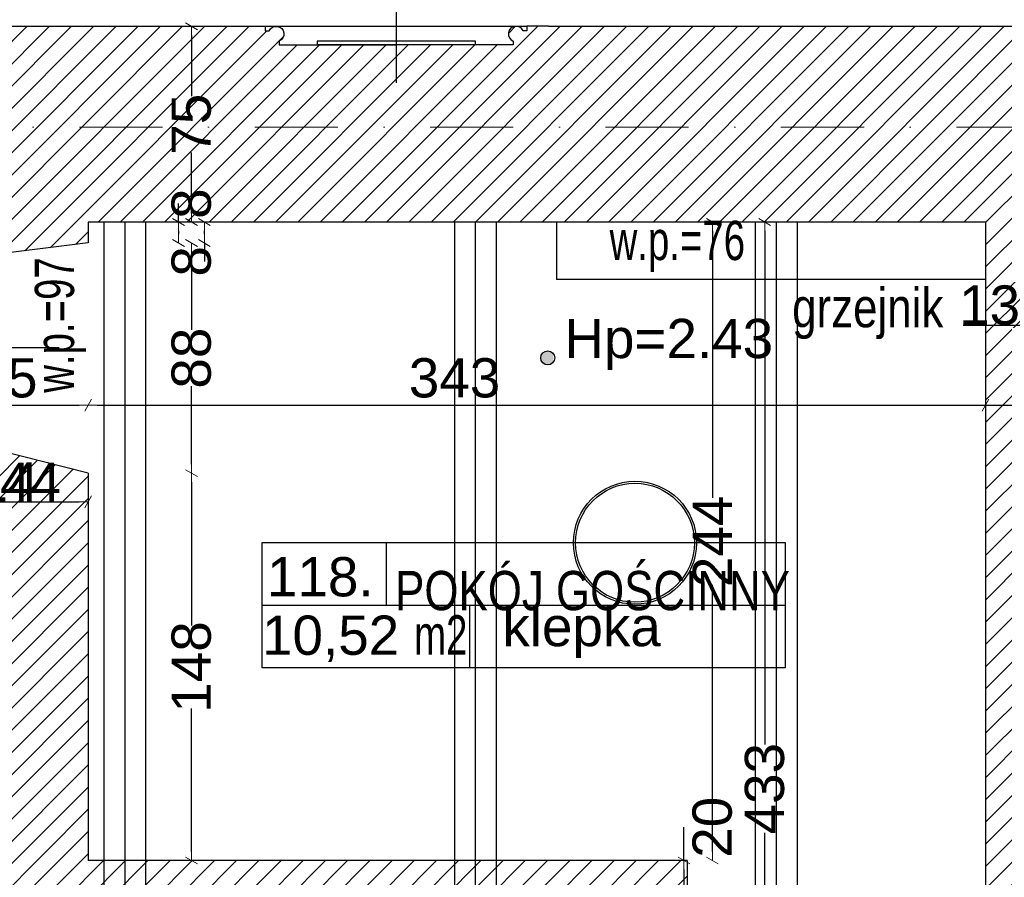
# Model space of a CAD drawing. Header units: millimetres. Extents: x 77315 to 1057463, y -108895 to -47643.
# Tile 29 of 62: x 88012 to 91775, y -96287 to -93010. Entities that reach past the tile are written whole.
import ezdxf

# ---------------------------------------------------------------- set-up
doc = ezdxf.new("R2010")
doc.units = ezdxf.units.MM
doc.header["$MEASUREMENT"] = 0
doc.linetypes.add('Dot & Dashed', pattern=[670.277762, 317.5, -176.388889, 0, -176.388874])
for name, color, linetype in [('A-OPISY-2', 7, 'Continuous'), ('A-OPISY-3', 7, 'Continuous'), ('A-WYSOKOSCI', 7, 'Continuous'), ('belki nad', 7, 'Continuous'), ('CO TO JEST', 7, 'Continuous'), ('DIM MALY', 7, 'Continuous'), ('Drawing & Figure', 7, 'Continuous'), ('Nowe_A-OKNA-OPIS', 7, 'Continuous'), ('Nowe_Annotation - Text', 7, 'Continuous'), ('Nowe_Interior - Lamp', 7, 'Continuous'), ('OKNO_DETAL', 7, 'Continuous'), ('OSIE', 7, 'Continuous'), ('PARAPET', 7, 'Continuous'), ('Structural - Bearing', 7, 'Continuous'), ('Structural - Grid', 7, 'Continuous')]:
    doc.layers.add(name, color=color, linetype=linetype)
doc.styles.add('STYL_AUTOMATYCZNY_1', font='arial.ttf')
doc.styles.add('STYL_AUTOMATYCZNY_2', font='arial.ttf')
doc.styles.add('STYL_AUTOMATYCZNY_3', font='arial.ttf', dxfattribs={"width": 0.8})
doc.styles.add('STYL_AUTOMATYCZNY_4', font='arial.ttf', dxfattribs={"width": 0.7})
doc.styles.add('STYL_AUTOMATYCZNY_6', font='arial.ttf', dxfattribs={"width": 0.8})
doc.dimstyles.new('STYL_AUTOMATYCZNY__1', dxfattribs={"dimtxt": 150, "dimasz": 34.231941, "dimexe": 0.18, "dimexo": 0.0625, "dimgap": 0, "dimtad": 1, "dimdec": 0, "dimlfac": 0.1, "dimzin": 0, "dimdsep": 46, "dimtxsty": 'STYL_AUTOMATYCZNY_2', "dimblk": 'ARROWHEAD_2', "dimblk1": 'ARROWHEAD_2', "dimblk2": 'ARROWHEAD_2', "dimcen": 0.09, "dimse1": 1, "dimse2": 1, "dimclrd": 7, "dimclre": 7, "dimclrt": 7, "dimadec": 0, "dimazin": 0, "dimtfac": 1, "dimtdec": 4, "dimtmove": 0, "dimatfit": 3, "dimfxl": 0, "dimtolj": 1, "dimtzin": 0, "dimarcsym": 0})
doc.dimstyles.new('STYL_AUTOMATYCZNY__2', dxfattribs={"dimtxt": 150, "dimasz": 34.231941, "dimexe": 0.18, "dimexo": 0.0625, "dimgap": 0, "dimtad": 1, "dimtih": 1, "dimtoh": 1, "dimdec": 0, "dimlfac": 0.1, "dimzin": 0, "dimdsep": 46, "dimtxsty": 'STYL_AUTOMATYCZNY_2', "dimblk": 'ARROWHEAD_2', "dimblk1": 'ARROWHEAD_2', "dimblk2": 'ARROWHEAD_2', "dimcen": 0.09, "dimse1": 1, "dimse2": 1, "dimclrd": 7, "dimclre": 7, "dimclrt": 7, "dimadec": 0, "dimazin": 0, "dimtfac": 1, "dimtdec": 4, "dimtmove": 0, "dimatfit": 3, "dimfxl": 0, "dimtolj": 1, "dimtzin": 0, "dimarcsym": 0})
doc.dimstyles.new('STYL_AUTOMATYCZNY__4', dxfattribs={"dimtxt": 150, "dimasz": 34.231941, "dimexe": 0.18, "dimexo": 0.0625, "dimgap": 0, "dimtad": 1, "dimtih": 1, "dimtoh": 1, "dimdec": 0, "dimlfac": 0.1, "dimzin": 0, "dimdsep": 46, "dimtxsty": 'STYL_AUTOMATYCZNY_2', "dimblk": 'ARROWHEAD_2', "dimblk1": 'ARROWHEAD_2', "dimblk2": 'ARROWHEAD_2', "dimcen": 0.09, "dimse1": 1, "dimse2": 1, "dimclrd": 7, "dimclre": 7, "dimclrt": 7, "dimadec": 0, "dimazin": 0, "dimtfac": 1, "dimtdec": 4, "dimtmove": 2, "dimatfit": 3, "dimfxl": 0, "dimtolj": 1, "dimtzin": 0, "dimarcsym": 0})
pattern_1 = [(45, (0, 0), (-42.426407, 42.426407), [])]

# ---------------------------------------------------------------- blocks, each defined once
blk = doc.blocks.new('ARROWHEAD_2')
at = {"color": 0, "linetype": 'Continuous', "lineweight": 0}
for p, q in [((0, 0), (-1, 0)), ((-0.38, -0.66), (0.38, 0.66))]:
    blk.add_line(p, q, dxfattribs=at)
blk = doc.blocks.new('*D142')
at = {"layer": 'Defpoints', "color": 0}
for p in [(90890.2, -93782.9), (90859.3, -98112.8), (90890.2, -98112.8)]:
    blk.add_point(p, dxfattribs=at)
at = {"layer": 'DIM MALY', "color": 7, "lineweight": -2}
for p, q in [((90859.3, -93817.1), (90859.3, -95779.5)), ((90859.3, -98078.6), (90859.3, -96117))]:
    blk.add_line(p, q, dxfattribs=at)
at = {"layer": 'DIM MALY', "color": 7, "lineweight": -2, "xscale": 34.23194115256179, "yscale": 34.23194115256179, "zscale": 34.23194115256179}
for p, rotation in [((90859.3, -93782.9), 90), ((90859.3, -98112.8), 270)]:
    blk.add_blockref('ARROWHEAD_2', p, dxfattribs=dict(at, rotation=rotation))
at = {"layer": 'DIM MALY', "color": 7, "insert": (90859.3, -95948.2), "char_height": 150, "attachment_point": 5, "rotation": 90, "style": 'STYL_AUTOMATYCZNY_2'}
blk.add_mtext('\\A1;433', dxfattribs=at)
blk = doc.blocks.new('*D143')
at = {"layer": 'Defpoints', "color": 0}
for p in [(88668.3, -93035.2), (88718.7, -93035.2), (89691.7, -93782.9)]:
    blk.add_point(p, dxfattribs=at)
at = {"layer": 'DIM MALY', "color": 7, "lineweight": -2}
for p, q in [((88668.3, -93069.4), (88668.3, -93301.9)), ((88668.3, -93748.6), (88668.3, -93516.7))]:
    blk.add_line(p, q, dxfattribs=at)
at = {"layer": 'DIM MALY', "color": 7, "lineweight": -2, "xscale": 34.23194115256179, "yscale": 34.23194115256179, "zscale": 34.23194115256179}
for p, rotation in [((88668.3, -93035.2), 90), ((88668.3, -93782.9), 270)]:
    blk.add_blockref('ARROWHEAD_2', p, dxfattribs=dict(at, rotation=rotation))
at = {"layer": 'DIM MALY', "color": 7, "insert": (88668.3, -93409.3), "char_height": 150, "attachment_point": 5, "rotation": 90, "style": 'STYL_AUTOMATYCZNY_2'}
blk.add_mtext('\\A1;75', dxfattribs=at)
blk = doc.blocks.new('*D147')
at = {"layer": 'Defpoints', "color": 0}
for p in [(90559.9, -96222.9), (90550.8, -96422.9), (90559.9, -96422.9)]:
    blk.add_point(p, dxfattribs=at)
at = {"layer": 'DIM MALY', "color": 7, "lineweight": -2}
for p, q in [((90550.8, -96222.9), (90550.8, -96095.7)), ((90550.8, -96257.1), (90550.8, -96388.6))]:
    blk.add_line(p, q, dxfattribs=at)
at = {"layer": 'DIM MALY', "color": 7, "lineweight": -2, "xscale": 34.23194115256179, "yscale": 34.23194115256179, "zscale": 34.23194115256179}
for p, rotation in [((90550.8, -96222.9), 90), ((90550.8, -96422.9), 270)]:
    blk.add_blockref('ARROWHEAD_2', p, dxfattribs=dict(at, rotation=rotation))
at = {"layer": 'DIM MALY', "color": 7, "insert": (90659.3, -96095.7), "char_height": 150, "attachment_point": 5, "rotation": 90, "style": 'STYL_AUTOMATYCZNY_2'}
blk.add_mtext('\\A1;20', dxfattribs=at)
blk = doc.blocks.new('*D176')
at = {"layer": 'Defpoints', "color": 0}
for p in [(87833.3, -94852.1), (87693.3, -95057.8), (87833.3, -95057.8)]:
    blk.add_point(p, dxfattribs=at)
at = {"layer": 'DIM MALY', "color": 7, "lineweight": -2}
for p, q in [((87727.5, -94852.1), (87799, -94852.1)), ((87833.3, -94852.1), (87867.5, -94852.1)), ((87867.5, -94852.1), (88067.6, -94852.1))]:
    blk.add_line(p, q, dxfattribs=at)
at = {"layer": 'DIM MALY', "color": 7, "lineweight": -2, "xscale": 34.23194115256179, "yscale": 34.23194115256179, "zscale": 34.23194115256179, "rotation": 180}
blk.add_blockref('ARROWHEAD_2', (87693.3, -94852.1), dxfattribs=at)
at = {"layer": 'DIM MALY', "color": 7, "lineweight": -2, "xscale": 34.23194115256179, "yscale": 34.23194115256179, "zscale": 34.23194115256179}
blk.add_blockref('ARROWHEAD_2', (87833.3, -94852.1), dxfattribs=at)
at = {"layer": 'DIM MALY', "color": 7, "insert": (87967.6, -94776.8), "char_height": 150, "attachment_point": 5, "style": 'STYL_AUTOMATYCZNY_2'}
blk.add_mtext('\\A1;14', dxfattribs=at)
blk = doc.blocks.new('*D179')
at = {"layer": 'Defpoints', "color": 0}
for p in [(88273.3, -94852.1), (87833.3, -95057.8), (88273.3, -95057.8)]:
    blk.add_point(p, dxfattribs=at)
at = {"layer": 'DIM MALY', "color": 7, "lineweight": -2}
blk.add_line((87867.5, -94852.1), (88239, -94852.1), dxfattribs=at)
at = {"layer": 'DIM MALY', "color": 7, "lineweight": -2, "xscale": 34.23194115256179, "yscale": 34.23194115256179, "zscale": 34.23194115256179, "rotation": 180}
blk.add_blockref('ARROWHEAD_2', (87833.3, -94852.1), dxfattribs=at)
at = {"layer": 'DIM MALY', "color": 7, "lineweight": -2, "xscale": 34.23194115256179, "yscale": 34.23194115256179, "zscale": 34.23194115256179}
blk.add_blockref('ARROWHEAD_2', (88273.3, -94852.1), dxfattribs=at)
at = {"layer": 'DIM MALY', "color": 7, "insert": (88053, -94777.1), "char_height": 150, "attachment_point": 5, "style": 'STYL_AUTOMATYCZNY_2'}
blk.add_mtext('\\A1;44', dxfattribs=at)
blk = doc.blocks.new('*D226')
at = {"layer": 'Defpoints', "color": 0}
for p in [(87523.3, -93610.3), (88273.3, -93988), (88273.3, -94482.9)]:
    blk.add_point(p, dxfattribs=at)
at = {"layer": 'DIM MALY', "color": 7, "lineweight": -2}
blk.add_line((87557.5, -94482.9), (88239, -94482.9), dxfattribs=at)
at = {"layer": 'DIM MALY', "color": 7, "lineweight": -2, "xscale": 34.23194115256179, "yscale": 34.23194115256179, "zscale": 34.23194115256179, "rotation": 180}
blk.add_blockref('ARROWHEAD_2', (87523.3, -94482.9), dxfattribs=at)
at = {"layer": 'DIM MALY', "color": 7, "lineweight": -2, "xscale": 34.23194115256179, "yscale": 34.23194115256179, "zscale": 34.23194115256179}
blk.add_blockref('ARROWHEAD_2', (88273.3, -94482.9), dxfattribs=at)
at = {"layer": 'DIM MALY', "color": 7, "insert": (87963.6, -94379.3), "char_height": 150, "attachment_point": 5, "style": 'STYL_AUTOMATYCZNY_2'}
blk.add_mtext('\\A1;75', dxfattribs=at)
blk = doc.blocks.new('*D227')
at = {"layer": 'Defpoints', "color": 0}
for p in [(88273.3, -93988), (91703.3, -93988), (91703.3, -94482.9)]:
    blk.add_point(p, dxfattribs=at)
at = {"layer": 'DIM MALY', "color": 7, "lineweight": -2}
blk.add_line((88307.5, -94482.9), (91669, -94482.9), dxfattribs=at)
at = {"layer": 'DIM MALY', "color": 7, "lineweight": -2, "xscale": 34.23194115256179, "yscale": 34.23194115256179, "zscale": 34.23194115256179, "rotation": 180}
blk.add_blockref('ARROWHEAD_2', (88273.3, -94482.9), dxfattribs=at)
at = {"layer": 'DIM MALY', "color": 7, "lineweight": -2, "xscale": 34.23194115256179, "yscale": 34.23194115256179, "zscale": 34.23194115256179}
blk.add_blockref('ARROWHEAD_2', (91703.3, -94482.9), dxfattribs=at)
at = {"layer": 'DIM MALY', "color": 7, "insert": (89673.9, -94379.3), "char_height": 150, "attachment_point": 5, "style": 'STYL_AUTOMATYCZNY_2'}
blk.add_mtext('\\A1;343', dxfattribs=at)
blk = doc.blocks.new('*D228')
at = {"layer": 'Defpoints', "color": 0}
for p in [(91853.3, -93787.1), (91983.5, -93787.1), (91983.5, -94177.9)]:
    blk.add_point(p, dxfattribs=at)
at = {"layer": 'DIM MALY', "color": 7, "lineweight": -2}
for p, q in [((91819, -94177.9), (91618.3, -94177.9)), ((91853.3, -94177.9), (91819, -94177.9)), ((91887.5, -94177.9), (91949.3, -94177.9))]:
    blk.add_line(p, q, dxfattribs=at)
at = {"layer": 'DIM MALY', "color": 7, "lineweight": -2, "xscale": 34.23194115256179, "yscale": 34.23194115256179, "zscale": 34.23194115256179, "rotation": 180}
blk.add_blockref('ARROWHEAD_2', (91853.3, -94177.9), dxfattribs=at)
at = {"layer": 'DIM MALY', "color": 7, "lineweight": -2, "xscale": 34.23194115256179, "yscale": 34.23194115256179, "zscale": 34.23194115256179}
blk.add_blockref('ARROWHEAD_2', (91983.5, -94177.9), dxfattribs=at)
at = {"layer": 'DIM MALY', "color": 7, "insert": (91718.7, -94101.2), "char_height": 150, "attachment_point": 5, "style": 'STYL_AUTOMATYCZNY_2'}
blk.add_mtext('\\A1;13', dxfattribs=at)
blk = doc.blocks.new('*D229')
at = {"layer": 'Defpoints', "color": 0}
for p in [(91853.3, -93787.1), (91983.5, -93787.1), (91983.5, -94177.9)]:
    blk.add_point(p, dxfattribs=at)
at = {"layer": 'DIM MALY', "color": 7, "lineweight": -2}
for p, q in [((91819, -94177.9), (91618.3, -94177.9)), ((91853.3, -94177.9), (91819, -94177.9)), ((91887.5, -94177.9), (91949.3, -94177.9))]:
    blk.add_line(p, q, dxfattribs=at)
at = {"layer": 'DIM MALY', "color": 7, "lineweight": -2, "xscale": 34.23194115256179, "yscale": 34.23194115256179, "zscale": 34.23194115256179, "rotation": 180}
blk.add_blockref('ARROWHEAD_2', (91853.3, -94177.9), dxfattribs=at)
at = {"layer": 'DIM MALY', "color": 7, "lineweight": -2, "xscale": 34.23194115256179, "yscale": 34.23194115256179, "zscale": 34.23194115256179}
blk.add_blockref('ARROWHEAD_2', (91983.5, -94177.9), dxfattribs=at)
at = {"layer": 'DIM MALY', "color": 7, "insert": (91718.7, -94101.2), "char_height": 150, "attachment_point": 5, "style": 'STYL_AUTOMATYCZNY_2'}
blk.add_mtext('\\A1;13', dxfattribs=at)
blk = doc.blocks.new('*D231')
at = {"layer": 'Defpoints', "color": 0}
for p in [(91853.3, -93787.1), (91983.5, -93787.1), (91983.5, -94177.9)]:
    blk.add_point(p, dxfattribs=at)
at = {"layer": 'DIM MALY', "color": 7, "lineweight": -2}
for p, q in [((91819, -94177.9), (91618.3, -94177.9)), ((91853.3, -94177.9), (91819, -94177.9)), ((91887.5, -94177.9), (91949.3, -94177.9))]:
    blk.add_line(p, q, dxfattribs=at)
at = {"layer": 'DIM MALY', "color": 7, "lineweight": -2, "xscale": 34.23194115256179, "yscale": 34.23194115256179, "zscale": 34.23194115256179, "rotation": 180}
blk.add_blockref('ARROWHEAD_2', (91853.3, -94177.9), dxfattribs=at)
at = {"layer": 'DIM MALY', "color": 7, "lineweight": -2, "xscale": 34.23194115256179, "yscale": 34.23194115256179, "zscale": 34.23194115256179}
blk.add_blockref('ARROWHEAD_2', (91983.5, -94177.9), dxfattribs=at)
at = {"layer": 'DIM MALY', "color": 7, "insert": (91718.7, -94101.2), "char_height": 150, "attachment_point": 5, "style": 'STYL_AUTOMATYCZNY_2'}
blk.add_mtext('\\A1;13', dxfattribs=at)
blk = doc.blocks.new('*D276')
at = {"layer": 'Defpoints', "color": 0}
for p in [(88461.8, -93782.9), (88461.8, -93862.9), (88618.8, -93862.9)]:
    blk.add_point(p, dxfattribs=at)
at = {"layer": 'DIM MALY', "color": 7, "lineweight": -2}
for p, q in [((88618.8, -93782.9), (88618.8, -93712.8)), ((88618.8, -93817.1), (88618.8, -93828.6))]:
    blk.add_line(p, q, dxfattribs=at)
at = {"layer": 'DIM MALY', "color": 7, "lineweight": -2, "xscale": 34.23194115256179, "yscale": 34.23194115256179, "zscale": 34.23194115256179}
for p, rotation in [((88618.8, -93782.9), 90), ((88618.8, -93862.9), 270)]:
    blk.add_blockref('ARROWHEAD_2', p, dxfattribs=dict(at, rotation=rotation))
at = {"layer": 'DIM MALY', "color": 7, "insert": (88668.3, -93712.8), "char_height": 150, "attachment_point": 5, "rotation": 90, "style": 'STYL_AUTOMATYCZNY_2'}
blk.add_mtext('\\A1;8', dxfattribs=at)
blk = doc.blocks.new('*D277')
at = {"layer": 'Defpoints', "color": 0}
for p in [(88461.8, -93862.9), (88668.3, -93862.9), (88461.8, -94742.9)]:
    blk.add_point(p, dxfattribs=at)
at = {"layer": 'DIM MALY', "color": 7, "lineweight": -2}
for p, q in [((88668.3, -93897.1), (88668.3, -94195.4)), ((88668.3, -94708.6), (88668.3, -94410.8))]:
    blk.add_line(p, q, dxfattribs=at)
at = {"layer": 'DIM MALY', "color": 7, "lineweight": -2, "xscale": 34.23194115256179, "yscale": 34.23194115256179, "zscale": 34.23194115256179}
for p, rotation in [((88668.3, -93862.9), 90), ((88668.3, -94742.9), 270)]:
    blk.add_blockref('ARROWHEAD_2', p, dxfattribs=dict(at, rotation=rotation))
at = {"layer": 'DIM MALY', "color": 7, "insert": (88668.3, -94303.1), "char_height": 150, "attachment_point": 5, "rotation": 90, "style": 'STYL_AUTOMATYCZNY_2'}
blk.add_mtext('\\A1;88', dxfattribs=at)
blk = doc.blocks.new('*D278')
at = {"layer": 'Defpoints', "color": 0}
for p in [(88461.8, -93782.9), (88717.7, -93782.9), (88461.8, -93862.9)]:
    blk.add_point(p, dxfattribs=at)
at = {"layer": 'DIM MALY', "color": 7, "lineweight": -2}
for p, q in [((88717.7, -93828.6), (88717.7, -93817.1)), ((88717.7, -93862.9), (88717.7, -93933.2))]:
    blk.add_line(p, q, dxfattribs=at)
at = {"layer": 'DIM MALY', "color": 7, "lineweight": -2, "xscale": 34.23194115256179, "yscale": 34.23194115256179, "zscale": 34.23194115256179}
for p, rotation in [((88717.7, -93782.9), 90), ((88717.7, -93862.9), 270)]:
    blk.add_blockref('ARROWHEAD_2', p, dxfattribs=dict(at, rotation=rotation))
at = {"layer": 'DIM MALY', "color": 7, "insert": (88668.3, -93933.2), "char_height": 150, "attachment_point": 5, "rotation": 90, "style": 'STYL_AUTOMATYCZNY_2'}
blk.add_mtext('\\A1;8', dxfattribs=at)
blk = doc.blocks.new('*D279')
at = {"layer": 'Defpoints', "color": 0}
for p in [(88461.8, -94742.9), (88668.3, -94742.9), (88689.6, -96222.9)]:
    blk.add_point(p, dxfattribs=at)
at = {"layer": 'DIM MALY', "color": 7, "lineweight": -2}
for p, q in [((88668.3, -94777.1), (88668.3, -95324.4)), ((88668.3, -96188.6), (88668.3, -95642))]:
    blk.add_line(p, q, dxfattribs=at)
at = {"layer": 'DIM MALY', "color": 7, "lineweight": -2, "xscale": 34.23194115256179, "yscale": 34.23194115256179, "zscale": 34.23194115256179}
for p, rotation in [((88668.3, -94742.9), 90), ((88668.3, -96222.9), 270)]:
    blk.add_blockref('ARROWHEAD_2', p, dxfattribs=dict(at, rotation=rotation))
at = {"layer": 'DIM MALY', "color": 7, "insert": (88668.3, -95483.2), "char_height": 150, "attachment_point": 5, "rotation": 90, "style": 'STYL_AUTOMATYCZNY_2'}
blk.add_mtext('\\A1;148', dxfattribs=at)
blk = doc.blocks.new('*D280')
at = {"layer": 'Defpoints', "color": 0}
for p in [(88461.8, -93862.9), (88668.3, -93862.9), (88461.8, -94742.9)]:
    blk.add_point(p, dxfattribs=at)
at = {"layer": 'DIM MALY', "color": 7, "lineweight": -2}
for p, q in [((88668.3, -93897.1), (88668.3, -94195.4)), ((88668.3, -94708.6), (88668.3, -94410.8))]:
    blk.add_line(p, q, dxfattribs=at)
at = {"layer": 'DIM MALY', "color": 7, "lineweight": -2, "xscale": 34.23194115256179, "yscale": 34.23194115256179, "zscale": 34.23194115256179}
for p, rotation in [((88668.3, -93862.9), 90), ((88668.3, -94742.9), 270)]:
    blk.add_blockref('ARROWHEAD_2', p, dxfattribs=dict(at, rotation=rotation))
at = {"layer": 'DIM MALY', "color": 7, "insert": (88668.3, -94303.1), "char_height": 150, "attachment_point": 5, "rotation": 90, "style": 'STYL_AUTOMATYCZNY_2'}
blk.add_mtext('\\A1;88', dxfattribs=at)
blk = doc.blocks.new('*D281')
at = {"layer": 'Defpoints', "color": 0}
for p in [(88461.8, -93782.9), (88717.7, -93782.9), (88461.8, -93862.9)]:
    blk.add_point(p, dxfattribs=at)
at = {"layer": 'DIM MALY', "color": 7, "lineweight": -2}
for p, q in [((88717.7, -93828.6), (88717.7, -93817.1)), ((88717.7, -93862.9), (88717.7, -93933.2))]:
    blk.add_line(p, q, dxfattribs=at)
at = {"layer": 'DIM MALY', "color": 7, "lineweight": -2, "xscale": 34.23194115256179, "yscale": 34.23194115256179, "zscale": 34.23194115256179}
for p, rotation in [((88717.7, -93782.9), 90), ((88717.7, -93862.9), 270)]:
    blk.add_blockref('ARROWHEAD_2', p, dxfattribs=dict(at, rotation=rotation))
at = {"layer": 'DIM MALY', "color": 7, "insert": (88668.3, -93933.2), "char_height": 150, "attachment_point": 5, "rotation": 90, "style": 'STYL_AUTOMATYCZNY_2'}
blk.add_mtext('\\A1;8', dxfattribs=at)
blk = doc.blocks.new('*D293')
at = {"layer": 'Defpoints', "color": 0}
for p in [(90674.4, -93782.9), (90659.3, -96222.9), (90674.4, -96222.9)]:
    blk.add_point(p, dxfattribs=at)
at = {"layer": 'DIM MALY', "color": 7, "lineweight": -2}
for p, q in [((90659.3, -93817.1), (90659.3, -94836.6)), ((90659.3, -96188.6), (90659.3, -95169.9))]:
    blk.add_line(p, q, dxfattribs=at)
at = {"layer": 'DIM MALY', "color": 7, "lineweight": -2, "xscale": 34.23194115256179, "yscale": 34.23194115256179, "zscale": 34.23194115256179}
for p, rotation in [((90659.3, -93782.9), 90), ((90659.3, -96222.9), 270)]:
    blk.add_blockref('ARROWHEAD_2', p, dxfattribs=dict(at, rotation=rotation))
at = {"layer": 'DIM MALY', "color": 7, "insert": (90659.3, -95003.2), "char_height": 150, "attachment_point": 5, "rotation": 90, "style": 'STYL_AUTOMATYCZNY_2'}
blk.add_mtext('\\A1;244', dxfattribs=at)
blk = doc.blocks.new('*D375')
at = {"layer": 'Defpoints', "color": 0}
for p in [(118544.1, -91645.4), (118544.1, -93063.4), (87564.1, -93467.4)]:
    blk.add_point(p, dxfattribs=at)
at = {"layer": 'DIM MALY', "color": 7, "lineweight": -2}
blk.add_line((87598.4, -91645.4), (118509.9, -91645.4), dxfattribs=at)
at = {"layer": 'DIM MALY', "color": 7, "lineweight": -2, "xscale": 34.23194115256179, "yscale": 34.23194115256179, "zscale": 34.23194115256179, "rotation": 180}
blk.add_blockref('ARROWHEAD_2', (87564.1, -91645.4), dxfattribs=at)
at = {"layer": 'DIM MALY', "color": 7, "lineweight": -2, "xscale": 34.23194115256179, "yscale": 34.23194115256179, "zscale": 34.23194115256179}
blk.add_blockref('ARROWHEAD_2', (118544.1, -91645.4), dxfattribs=at)
at = {"layer": 'DIM MALY', "color": 7, "insert": (103054.1, -91568.7), "char_height": 150, "attachment_point": 5, "style": 'STYL_AUTOMATYCZNY_2'}
blk.add_mtext('\\A1;3098', dxfattribs=at)
blk = doc.blocks.new('*D453')
at = {"layer": 'Defpoints', "color": 0}
for p in [(88461.8, -94742.9), (88668.3, -94742.9), (88689.6, -96222.9)]:
    blk.add_point(p, dxfattribs=at)
at = {"layer": 'DIM MALY', "color": 7, "lineweight": -2}
for p, q in [((88668.3, -94777.1), (88668.3, -95324.4)), ((88668.3, -96188.6), (88668.3, -95642))]:
    blk.add_line(p, q, dxfattribs=at)
at = {"layer": 'DIM MALY', "color": 7, "lineweight": -2, "xscale": 34.23194115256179, "yscale": 34.23194115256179, "zscale": 34.23194115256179}
for p, rotation in [((88668.3, -94742.9), 90), ((88668.3, -96222.9), 270)]:
    blk.add_blockref('ARROWHEAD_2', p, dxfattribs=dict(at, rotation=rotation))
at = {"layer": 'DIM MALY', "color": 7, "insert": (88668.3, -95483.2), "char_height": 150, "attachment_point": 5, "rotation": 90, "style": 'STYL_AUTOMATYCZNY_2'}
blk.add_mtext('\\A1;148', dxfattribs=at)
blk = doc.blocks.new('*D454')
at = {"layer": 'Defpoints', "color": 0}
for p in [(88461.8, -93862.9), (88668.3, -93862.9), (88461.8, -94742.9)]:
    blk.add_point(p, dxfattribs=at)
at = {"layer": 'DIM MALY', "color": 7, "lineweight": -2}
for p, q in [((88668.3, -93897.1), (88668.3, -94195.4)), ((88668.3, -94708.6), (88668.3, -94410.8))]:
    blk.add_line(p, q, dxfattribs=at)
at = {"layer": 'DIM MALY', "color": 7, "lineweight": -2, "xscale": 34.23194115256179, "yscale": 34.23194115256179, "zscale": 34.23194115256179}
for p, rotation in [((88668.3, -93862.9), 90), ((88668.3, -94742.9), 270)]:
    blk.add_blockref('ARROWHEAD_2', p, dxfattribs=dict(at, rotation=rotation))
at = {"layer": 'DIM MALY', "color": 7, "insert": (88668.3, -94303.1), "char_height": 150, "attachment_point": 5, "rotation": 90, "style": 'STYL_AUTOMATYCZNY_2'}
blk.add_mtext('\\A1;88', dxfattribs=at)
blk = doc.blocks.new('*D455')
at = {"layer": 'Defpoints', "color": 0}
for p in [(88461.8, -93782.9), (88717.7, -93782.9), (88461.8, -93862.9)]:
    blk.add_point(p, dxfattribs=at)
at = {"layer": 'DIM MALY', "color": 7, "lineweight": -2}
for p, q in [((88717.7, -93828.6), (88717.7, -93817.1)), ((88717.7, -93862.9), (88717.7, -93933.2))]:
    blk.add_line(p, q, dxfattribs=at)
at = {"layer": 'DIM MALY', "color": 7, "lineweight": -2, "xscale": 34.23194115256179, "yscale": 34.23194115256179, "zscale": 34.23194115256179}
for p, rotation in [((88717.7, -93782.9), 90), ((88717.7, -93862.9), 270)]:
    blk.add_blockref('ARROWHEAD_2', p, dxfattribs=dict(at, rotation=rotation))
at = {"layer": 'DIM MALY', "color": 7, "insert": (88668.3, -93933.2), "char_height": 150, "attachment_point": 5, "rotation": 90, "style": 'STYL_AUTOMATYCZNY_2'}
blk.add_mtext('\\A1;8', dxfattribs=at)
blk = doc.blocks.new('*D456')
at = {"layer": 'Defpoints', "color": 0}
for p in [(88461.8, -94742.9), (88668.3, -94742.9), (88689.6, -96222.9)]:
    blk.add_point(p, dxfattribs=at)
at = {"layer": 'DIM MALY', "color": 7, "lineweight": -2}
for p, q in [((88668.3, -94777.1), (88668.3, -95324.4)), ((88668.3, -96188.6), (88668.3, -95642))]:
    blk.add_line(p, q, dxfattribs=at)
at = {"layer": 'DIM MALY', "color": 7, "lineweight": -2, "xscale": 34.23194115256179, "yscale": 34.23194115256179, "zscale": 34.23194115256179}
for p, rotation in [((88668.3, -94742.9), 90), ((88668.3, -96222.9), 270)]:
    blk.add_blockref('ARROWHEAD_2', p, dxfattribs=dict(at, rotation=rotation))
at = {"layer": 'DIM MALY', "color": 7, "insert": (88668.3, -95483.2), "char_height": 150, "attachment_point": 5, "rotation": 90, "style": 'STYL_AUTOMATYCZNY_2'}
blk.add_mtext('\\A1;148', dxfattribs=at)
blk = doc.blocks.new('*D457')
at = {"layer": 'Defpoints', "color": 0}
for p in [(88461.8, -93862.9), (88668.3, -93862.9), (88461.8, -94742.9)]:
    blk.add_point(p, dxfattribs=at)
at = {"layer": 'DIM MALY', "color": 7, "lineweight": -2}
for p, q in [((88668.3, -93897.1), (88668.3, -94195.4)), ((88668.3, -94708.6), (88668.3, -94410.8))]:
    blk.add_line(p, q, dxfattribs=at)
at = {"layer": 'DIM MALY', "color": 7, "lineweight": -2, "xscale": 34.23194115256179, "yscale": 34.23194115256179, "zscale": 34.23194115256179}
for p, rotation in [((88668.3, -93862.9), 90), ((88668.3, -94742.9), 270)]:
    blk.add_blockref('ARROWHEAD_2', p, dxfattribs=dict(at, rotation=rotation))
at = {"layer": 'DIM MALY', "color": 7, "insert": (88668.3, -94303.1), "char_height": 150, "attachment_point": 5, "rotation": 90, "style": 'STYL_AUTOMATYCZNY_2'}
blk.add_mtext('\\A1;88', dxfattribs=at)
blk = doc.blocks.new('*D458')
at = {"layer": 'Defpoints', "color": 0}
for p in [(88461.8, -93782.9), (88717.7, -93782.9), (88461.8, -93862.9)]:
    blk.add_point(p, dxfattribs=at)
at = {"layer": 'DIM MALY', "color": 7, "lineweight": -2}
for p, q in [((88717.7, -93828.6), (88717.7, -93817.1)), ((88717.7, -93862.9), (88717.7, -93933.2))]:
    blk.add_line(p, q, dxfattribs=at)
at = {"layer": 'DIM MALY', "color": 7, "lineweight": -2, "xscale": 34.23194115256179, "yscale": 34.23194115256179, "zscale": 34.23194115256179}
for p, rotation in [((88717.7, -93782.9), 90), ((88717.7, -93862.9), 270)]:
    blk.add_blockref('ARROWHEAD_2', p, dxfattribs=dict(at, rotation=rotation))
at = {"layer": 'DIM MALY', "color": 7, "insert": (88668.3, -93933.2), "char_height": 150, "attachment_point": 5, "rotation": 90, "style": 'STYL_AUTOMATYCZNY_2'}
blk.add_mtext('\\A1;8', dxfattribs=at)
blk = doc.blocks.new('*D459')
at = {"layer": 'Defpoints', "color": 0}
for p in [(88461.8, -94742.9), (88668.3, -94742.9), (88689.6, -96222.9)]:
    blk.add_point(p, dxfattribs=at)
at = {"layer": 'DIM MALY', "color": 7, "lineweight": -2}
for p, q in [((88668.3, -94777.1), (88668.3, -95324.4)), ((88668.3, -96188.6), (88668.3, -95642))]:
    blk.add_line(p, q, dxfattribs=at)
at = {"layer": 'DIM MALY', "color": 7, "lineweight": -2, "xscale": 34.23194115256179, "yscale": 34.23194115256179, "zscale": 34.23194115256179}
for p, rotation in [((88668.3, -94742.9), 90), ((88668.3, -96222.9), 270)]:
    blk.add_blockref('ARROWHEAD_2', p, dxfattribs=dict(at, rotation=rotation))
at = {"layer": 'DIM MALY', "color": 7, "insert": (88668.3, -95483.2), "char_height": 150, "attachment_point": 5, "rotation": 90, "style": 'STYL_AUTOMATYCZNY_2'}
blk.add_mtext('\\A1;148', dxfattribs=at)
blk = doc.blocks.new('*D460')
at = {"layer": 'Defpoints', "color": 0}
for p in [(88461.8, -93862.9), (88668.3, -93862.9), (88461.8, -94742.9)]:
    blk.add_point(p, dxfattribs=at)
at = {"layer": 'DIM MALY', "color": 7, "lineweight": -2}
for p, q in [((88668.3, -93897.1), (88668.3, -94195.4)), ((88668.3, -94708.6), (88668.3, -94410.8))]:
    blk.add_line(p, q, dxfattribs=at)
at = {"layer": 'DIM MALY', "color": 7, "lineweight": -2, "xscale": 34.23194115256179, "yscale": 34.23194115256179, "zscale": 34.23194115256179}
for p, rotation in [((88668.3, -93862.9), 90), ((88668.3, -94742.9), 270)]:
    blk.add_blockref('ARROWHEAD_2', p, dxfattribs=dict(at, rotation=rotation))
at = {"layer": 'DIM MALY', "color": 7, "insert": (88668.3, -94303.1), "char_height": 150, "attachment_point": 5, "rotation": 90, "style": 'STYL_AUTOMATYCZNY_2'}
blk.add_mtext('\\A1;88', dxfattribs=at)
blk = doc.blocks.new('*D461')
at = {"layer": 'Defpoints', "color": 0}
for p in [(88461.8, -93782.9), (88717.7, -93782.9), (88461.8, -93862.9)]:
    blk.add_point(p, dxfattribs=at)
at = {"layer": 'DIM MALY', "color": 7, "lineweight": -2}
for p, q in [((88717.7, -93828.6), (88717.7, -93817.1)), ((88717.7, -93862.9), (88717.7, -93933.2))]:
    blk.add_line(p, q, dxfattribs=at)
at = {"layer": 'DIM MALY', "color": 7, "lineweight": -2, "xscale": 34.23194115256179, "yscale": 34.23194115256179, "zscale": 34.23194115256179}
for p, rotation in [((88717.7, -93782.9), 90), ((88717.7, -93862.9), 270)]:
    blk.add_blockref('ARROWHEAD_2', p, dxfattribs=dict(at, rotation=rotation))
at = {"layer": 'DIM MALY', "color": 7, "insert": (88668.3, -93933.2), "char_height": 150, "attachment_point": 5, "rotation": 90, "style": 'STYL_AUTOMATYCZNY_2'}
blk.add_mtext('\\A1;8', dxfattribs=at)

msp = doc.modelspace()

# ---------------------------------------------------------------- hatches: boundary and pattern name
at = {"layer": 'A-WYSOKOSCI'}
msp.add_hatch(color=256, dxfattribs=at).paths.add_polyline_path([(90052.9, -94302.6, 1), (89999.5, -94302.6, 1)])
at = {"layer": 'Drawing & Figure'}
h = msp.add_hatch(dxfattribs=at)
h.set_pattern_fill('Common_Brick_0002', color=256, style=0, pattern_type=2)
h.set_pattern_definition(pattern_1)
h.paths.add_polyline_path([(87547.3, -93779), (87547.3, -93919), (87823.3, -93919), (88273.3, -93862.9), (88273.3, -93782.9), (91703.3, -93782.9), (91703.3, -94482.9), (91703.3, -97341), (91703.3, -98112.9), (91554.1, -98112.9), (91554.1, -98242.8), (91554.1, -98502.9), (91644.1, -98502.9), (91644.1, -98860.5), (91644.1, -98887.1), (91671.2, -98887.1), (91671.2, -98912.9), (91774.1, -98912.9), (91774.2, -98862.9), (91784.1, -98862.9), (91784.1, -98532.9), (92084.1, -98532.9), (92084.1, -98041), (92084.1, -98041), (92016.7, -98041), (91846.8, -98041), (91847.8, -97341), (91852.2, -94482.9), (91853.3, -93781.9), (91983.5, -93781.9), (92075.1, -93397.8), (92075.1, -93255.2), (92061.8, -93135.2), (92052.3, -93135.2, -0.383982), (92016.8, -93099.9), (92004.4, -93099.9), (92004.4, -93084.9, 1.205804), (91956.6, -93052.7), (91941.8, -93052.7), (91941.8, -93035.2), (91859.2, -93035.2), (90033.3, -93035.2), (89950.7, -93035.2), (89950.7, -93052.7), (89935.9, -93052.7, 0.263086), (89912.9, -93035.2), (89905, -93035.2, 0.761796), (89897.5, -93091.3), (89897.5, -93106.1), (89450.7, -93106.1), (89003.9, -93106.1), (89003.9, -93091.3, 0.761796), (88996.4, -93035.2), (88988.4, -93035.2, 0.263086), (88965.5, -93052.7), (88950.7, -93052.7), (88950.7, -93035.2), (87547.3, -93035.2), (87547.3, -93661)])
h.paths.add_polyline_path([(91854.1, -98374.7), (91714.1, -98374.7), (91714.1, -98365.3), (91847.9, -98234.7), (91854.1, -98234.7)], flags=0)
h = msp.add_hatch(dxfattribs=at)
h.set_pattern_fill('Common_Brick_0002', color=256, style=0, pattern_type=2)
h.set_pattern_definition(pattern_1)
h.paths.add_polyline_path([(87149, -97622.8), (87149, -97732.8), (87151.2, -98080.2), (87634.2, -98082.8), (87632.7, -98452.8), (88124.1, -98502.9), (88124.2, -98552.9), (88264.1, -98552.8), (88264.1, -98502.9), (90604.1, -98502.9), (90604.1, -98242.8), (90604.1, -98112.9), (90563.3, -98112.9), (90563.3, -97342.9), (90383.3, -97342.9), (90383.3, -98112.9), (88413.3, -98112.9), (88273.3, -98112.9), (88273.3, -97512.9), (88014.1, -97512.9), (88014.1, -97372.9), (88253.3, -97372.9), (88273.3, -97372.9), (88273.3, -96372.9), (88333.3, -96372.9), (88413.3, -96372.9), (88493.3, -96372.9), (89173.3, -96372.9), (89673.3, -96372.9), (89753.3, -96372.9), (89818.3, -96372.9), (89833.3, -96357.9), (89837, -96354.2), (89928.2, -96372.9), (90383.3, -96372.9), (90383.3, -96425.8), (90383.3, -96532.9), (90563.3, -96532.9), (90563.3, -96222.9), (89833.3, -96222.9), (89753.3, -96222.9), (89673.3, -96222.9), (88493.3, -96222.9), (88413.3, -96222.9), (88333.3, -96222.9), (88273.3, -96222.9), (88273.3, -94742.9), (87823.3, -94629), (87673.3, -94629), (87673.3, -94629), (87547.3, -94629), (87547.3, -94769), (87547.3, -95942.8), (87617.3, -95942.8), (87664.1, -95942.8), (87664.1, -97452.8), (87154.4, -97453.2)])

# ---------------------------------------------------------------- linework, layer by layer
at = {"layer": 'A-OPISY-3'}
for p, q in [((89411.9, -95006.9), (89411.9, -95246.9)), ((88938, -95246.9), (90937.9, -95246.9)), ((89731, -95246.9), (89731, -95486.9))]:
    msp.add_line(p, q, dxfattribs=at)
msp.add_lwpolyline([(88938, -95486.9), (88938, -95006.9), (90937.9, -95006.9), (90937.9, -95486.9)], close=True, dxfattribs=at)
at = {"layer": 'A-WYSOKOSCI'}
msp.add_circle((90030, -94302.2), 26.7, dxfattribs=at)
at = {"layer": 'belki nad'}
for p, q in [((88333.3, -93782.9), (88333.3, -98112.9)), ((88493.3, -93782.9), (88493.3, -98112.9)), ((89673.3, -93782.9), (89673.3, -98112.9)), ((89833.3, -93782.9), (89833.3, -98112.9)), ((90823.3, -93782.9), (90823.3, -98112.9)), ((90983.3, -93782.9), (90983.3, -98112.9))]:
    msp.add_line(p, q, dxfattribs=at)
at = {"layer": 'CO TO JEST'}
for p in [(90063.3, -93782.9), (91703.3, -94002.9)]:
    msp.add_line(p, (90063.3, -94002.9), dxfattribs=at)
at = {"layer": 'DIM MALY'}
msp.add_line((91603.1, -94482.9), (91949.5, -94482.9), dxfattribs=at)
at = {"layer": 'Nowe_A-OKNA-OPIS'}
msp.add_line((88162.8, -94263.2), (86957.7, -94263.2), dxfattribs=at)
at = {"layer": 'Nowe_Interior - Lamp'}
for radius in [235, 227.2]:
    msp.add_circle((90363.4, -95008.5), radius, dxfattribs=at)
at = {"layer": 'OKNO_DETAL'}
for p, q in [((89450.7, -92889.6), (89450.7, -93251.5)), ((88950.7, -93035.2), (89950.7, -93035.2))]:
    msp.add_line(p, q, dxfattribs=at)
at = {"layer": 'OSIE'}
for p, q in [((88413.3, -93782.9), (88413.3, -98113.4)), ((89753.3, -93782.9), (89753.3, -98113.4)), ((90903.3, -93782.9), (90903.3, -98113.4))]:
    msp.add_line(p, q, dxfattribs=at)
at = {"layer": 'Structural - Bearing'}
for p, q in [((87547.3, -93035.2), (88950.7, -93035.2)), ((90033.3, -93035.2), (91859.2, -93035.2)), ((88273.3, -93782.9), (88273.3, -93862.9)), ((91703.3, -93782.9), (88273.3, -93782.9)), ((91703.3, -93782.9), (91703.3, -98112.9)), ((88273.3, -93862.9), (87823.3, -93919)), ((88273.3, -94742.9), (87823.3, -94629)), ((88273.3, -94742.9), (88273.3, -96222.9)), ((90563.3, -96222.9), (88273.3, -96222.9)), ((90563.3, -96222.9), (90563.3, -96502.9))]:
    msp.add_line(p, q, dxfattribs=at)
for points in [[(88868, -93035.2), (88950.7, -93035.2), (88950.7, -93052.7), (88965.5, -93052.7, -1.478383), (89003.9, -93091.3), (89003.9, -93106.1), (89450.7, -93106.1)], [(90033.3, -93035.2), (89950.7, -93035.2), (89950.7, -93052.7), (89935.9, -93052.7, 1.478383), (89897.5, -93091.3), (89897.5, -93106.1), (89450.7, -93106.1)]]:
    msp.add_lwpolyline(points, format="xyb", dxfattribs=at)
msp.add_lwpolyline([(89149.3, -93105.1), (89754.2, -93105.1), (89754.2, -93091.9), (89149.3, -93091.9)], close=True, dxfattribs=at)
at = {"layer": 'Structural - Grid', "linetype": 'Dot & Dashed', "lineweight": 15}
msp.add_line((118724.5, -93420.2), (80780, -93420.2), dxfattribs=at)

# ---------------------------------------------------------------- texts
at = {"layer": 'A-OPISY-2', "char_height": 150}
for s, insert, attachment_point, style in [('\\A1;{\\pql;\\fArial|b0|i0|c238|p0;\\W1.000000;118.}', (88956.9, -95215.5), 7, 'STYL_AUTOMATYCZNY_1'), ('\\A1;{\\pql;\\fArial|b0|i0|c238|p0;\\W0.800000;POKÓJ GOŚCINNY}', (89446.8, -95268.4), 7, 'STYL_AUTOMATYCZNY_3'), ('\\A1;{\\pql;\\fArial|b0|i0|c238|p0;\\W1.000000;10,52}', (88938, -95464.6), 7, 'STYL_AUTOMATYCZNY_1'), ('\\A1;{\\pqr;\\fArial|b0|i0|c238|p0;\\W0.700000;m2}', (89723.1, -95285.5), 3, 'STYL_AUTOMATYCZNY_4'), ('\\A1;{\\pql;\\fArial|b0|i0|c238|p0;\\W1.000000;klepka}', (89856.6, -95449), 7, 'STYL_AUTOMATYCZNY_1')]:
    msp.add_mtext(s, dxfattribs=dict(at, insert=insert, attachment_point=attachment_point, style=style))
at = {"layer": 'A-WYSOKOSCI', "insert": (90492.6, -94250.6), "char_height": 150, "attachment_point": 5, "style": 'STYL_AUTOMATYCZNY_1'}
msp.add_mtext('\\A1;{\\pqc;\\fArial|b0|i0|c238|p0;\\W1.000000;Hp=2.43}', dxfattribs=at)
at = {"layer": 'Nowe_Annotation - Text', "insert": (90964.3, -94230.4), "char_height": 150, "attachment_point": 7, "style": 'STYL_AUTOMATYCZNY_6'}
msp.add_mtext('\\A1;{\\pql;\\fArial|b0|i0|c238|p0;\\W0.800000;grzejnik }', dxfattribs=at)
at = {"layer": 'PARAPET', "insert": (90266.4, -93973.6), "char_height": 150, "attachment_point": 7, "style": 'STYL_AUTOMATYCZNY_4'}
msp.add_mtext('\\A1;{\\pql;\\fArial|b0|i0|c238|p0;\\W0.700000;w.p.=76}', dxfattribs=at)
at = {"layer": 'PARAPET', "insert": (88167.3, -94176.5), "char_height": 150, "attachment_point": 5, "rotation": 90, "style": 'STYL_AUTOMATYCZNY_4'}
msp.add_mtext('\\A1;{\\pqc;\\fArial|b0|i0|c238|p0;\\W0.700000;w.p.=97}', dxfattribs=at)

# ---------------------------------------------------------------- dimensions: what is measured, and where the dimension line sits
at = {"layer": 'DIM MALY'}
for base, p1, p2, dimstyle, picture, middle in [((118544.1, -91645.4), (87564.1, -93467.4), (118544.1, -93063.4), 'STYL_AUTOMATYCZNY__2', '*D375', (103054.1, -91645.4)), ((88273.3, -94482.9), (87523.3, -93610.3), (88273.3, -93988), 'STYL_AUTOMATYCZNY__4', '*D226', (87963.6, -94379.3)), ((91983.5, -94177.9), (91853.3, -93787.1), (91983.5, -93787.1), 'STYL_AUTOMATYCZNY__2', '*D228', (91718.7, -94177.9)), ((91983.5, -94177.9), (91853.3, -93787.1), (91983.5, -93787.1), 'STYL_AUTOMATYCZNY__2', '*D229', (91718.7, -94177.9)), ((91983.5, -94177.9), (91853.3, -93787.1), (91983.5, -93787.1), 'STYL_AUTOMATYCZNY__2', '*D231', (91718.7, -94177.9)), ((91703.3, -94482.9), (88273.3, -93988), (91703.3, -93988), 'STYL_AUTOMATYCZNY__4', '*D227', (89673.9, -94379.3)), ((87833.3, -94852.1), (87693.3, -95057.8), (87833.3, -95057.8), 'STYL_AUTOMATYCZNY__2', '*D176', (87967.6, -94852.1)), ((88273.3, -94852.1), (87833.3, -95057.8), (88273.3, -95057.8), 'STYL_AUTOMATYCZNY__2', '*D179', (88053, -94852.1))]:
    dim = msp.add_linear_dim(base=base, p1=p1, p2=p2, dimstyle=dimstyle, dxfattribs=at)
    dim.commit()
    dim.dimension.update_dxf_attribs({"geometry": picture, "text_midpoint": middle, "dimtype": 160})
for base, p1, p2, angle, picture, middle in [((88668.3, -93035.2), (89691.7, -93782.9), (88718.7, -93035.2), 90, '*D143', (88668.3, -93409.3)), ((88618.8, -93862.9), (88461.8, -93782.9), (88461.8, -93862.9), 270, '*D276', (88668.3, -93712.8)), ((88717.7, -93782.9), (88461.8, -93862.9), (88461.8, -93782.9), 90, '*D278', (88668.3, -93933.2)), ((88717.7, -93782.9), (88461.8, -93862.9), (88461.8, -93782.9), 90, '*D281', (88668.3, -93933.2)), ((88717.7, -93782.9), (88461.8, -93862.9), (88461.8, -93782.9), 90, '*D455', (88668.3, -93933.2)), ((88717.7, -93782.9), (88461.8, -93862.9), (88461.8, -93782.9), 90, '*D458', (88668.3, -93933.2)), ((88717.7, -93782.9), (88461.8, -93862.9), (88461.8, -93782.9), 90, '*D461', (88668.3, -93933.2)), ((90659.3, -96222.9), (90674.4, -93782.9), (90674.4, -96222.9), 270, '*D293', (90659.3, -95003.2)), ((90859.3, -98112.9), (90890.2, -93782.9), (90890.2, -98112.9), 270, '*D142', (90859.3, -95948.2)), ((88668.3, -93862.9), (88461.8, -94742.9), (88461.8, -93862.9), 90, '*D277', (88668.3, -94303.1)), ((88668.3, -93862.9), (88461.8, -94742.9), (88461.8, -93862.9), 90, '*D280', (88668.3, -94303.1)), ((88668.3, -93862.9), (88461.8, -94742.9), (88461.8, -93862.9), 90, '*D454', (88668.3, -94303.1)), ((88668.3, -93862.9), (88461.8, -94742.9), (88461.8, -93862.9), 90, '*D457', (88668.3, -94303.1)), ((88668.3, -93862.9), (88461.8, -94742.9), (88461.8, -93862.9), 90, '*D460', (88668.3, -94303.1)), ((88668.3, -94742.9), (88689.6, -96222.9), (88461.8, -94742.9), 90, '*D279', (88668.3, -95483.2)), ((88668.3, -94742.9), (88689.6, -96222.9), (88461.8, -94742.9), 90, '*D453', (88668.3, -95483.2)), ((88668.3, -94742.9), (88689.6, -96222.9), (88461.8, -94742.9), 90, '*D456', (88668.3, -95483.2)), ((88668.3, -94742.9), (88689.6, -96222.9), (88461.8, -94742.9), 90, '*D459', (88668.3, -95483.2)), ((90550.8, -96422.9), (90559.9, -96222.9), (90559.9, -96422.9), 270, '*D147', (90659.3, -96095.7))]:
    dim = msp.add_linear_dim(base=base, p1=p1, p2=p2, angle=angle, dimstyle='STYL_AUTOMATYCZNY__1', dxfattribs=at)
    dim.commit()
    dim.dimension.update_dxf_attribs({"geometry": picture, "text_midpoint": middle, "dimtype": 160, "text_rotation": 90})

doc.saveas('drawing.dxf')
